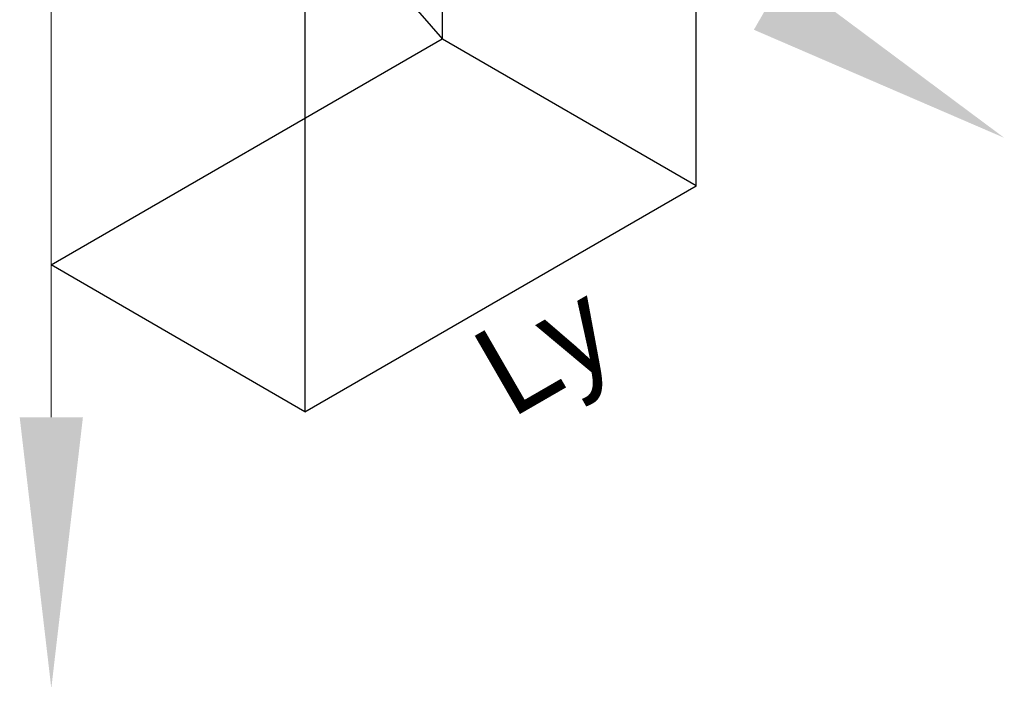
# Model space of a CAD drawing. Header units: millimetres. Extents: x -10540 to 6039, y -7467 to 6433.
# Tile 225 of 236: x 5888 to 5928, y -6929 to -6903. Entities that reach past the tile are written whole.
import ezdxf
from ezdxf.enums import TextEntityAlignment as Align

# ---------------------------------------------------------------- set-up
doc = ezdxf.new("R2010")
doc.units = ezdxf.units.MM
doc.header["$LTSCALE"] = 8
for name, color, linetype, lineweight in [('1轮廓实线层', 7, 'Continuous', 18), ('6文字层', 3, 'Continuous', 13), ('7标注层', 4, 'Continuous', 13)]:
    doc.layers.add(name, color=color, linetype=linetype, lineweight=lineweight)

msp = doc.modelspace()

# ---------------------------------------------------------------- linework, layer by layer
for p, q in [((5905.188, -6876.403), (5905.188, -6903.403)), ((5915.298, -6882.269), (5915.298, -6909.269)), ((5889.608, -6885.411), (5905.196, -6903.411)), ((5899.72, -6891.263), (5899.72, -6918.263)), ((5889.599, -6912.403), (5905.188, -6903.403)), ((5915.309, -6909.263), (5905.196, -6903.411)), ((5899.72, -6918.263), (5915.309, -6909.263)), ((5899.72, -6918.263), (5889.608, -6912.411))]:
    msp.add_line(p, q)
at = {"layer": '1轮廓实线层'}
msp.add_line((5889.608, -6885.411), (5889.608, -6918.48), dxfattribs=at)
at = {"layer": '7标注层'}
for points in [[(5917.615, -6903.037), (5918.875, -6900.854), (5927.598, -6907.345)], [(5888.348, -6918.48), (5890.868, -6918.48), (5889.608, -6929.28)]]:
    msp.add_solid(points, dxfattribs=at)

# ---------------------------------------------------------------- texts
at = {"layer": '6文字层'}
msp.add_text('Ly', height=3.6, rotation=30, dxfattribs=at).set_placement((5908.349, -6914.16), align=Align.TOP_CENTER)

doc.saveas('drawing.dxf')
